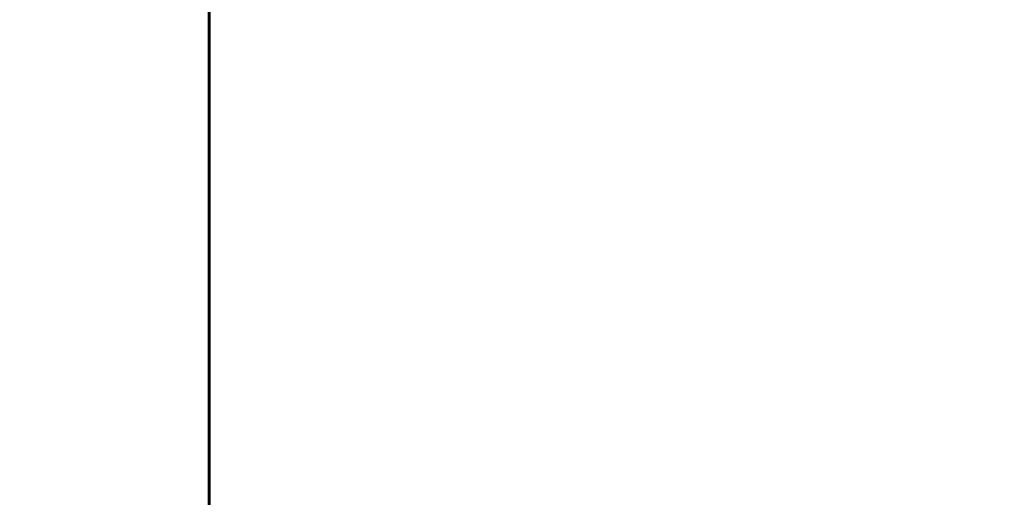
# Model space of a CAD drawing. Header units: millimetres. Extents: x 0 to 297, y 0 to 420.
# Tile 19 of 93: x 159.32 to 165.33, y 193.64 to 196.56. Entities that reach past the tile are written whole.
import ezdxf

# ---------------------------------------------------------------- set-up
doc = ezdxf.new("R2010")
doc.units = ezdxf.units.MM
doc.linetypes.add('K5LT_BASIC', pattern=[0])
doc.linetypes.add('K5LT_THIN', pattern=[0])
doc.layers.add('Системный слой', color=7, linetype='Continuous')
doc.styles.add('KDIMTEXTSTYLE', font='GOST_AU.SHX', dxfattribs={"width": 0.96, "oblique": 15, "height": 5})
doc.dimstyles.new('KDIMSTYLE (0.20)', dxfattribs={"dimtxt": 5, "dimasz": 1, "dimexe": 2, "dimexo": 0, "dimgap": 1, "dimtad": 1, "dimlfac": 5, "dimtxsty": 'KDIMTEXTSTYLE', "dimsah": 1, "dimcen": 0, "dimdle": 1, "dimadec": 0, "dimazin": 0, "dimtfac": 0.667, "dimtmove": 0, "dimatfit": 3, "dimfxl": 1, "dimtvp": 1, "dimtolj": 1, "dimtzin": 0, "dimarcsym": 0})

# ---------------------------------------------------------------- blocks, each defined once
blk = doc.blocks.new('U38')
at = {"layer": 'Системный слой', "color": 150, "linetype": 'K5LT_BASIC', "lineweight": 60, "true_color": 0x0080ff}
blk.add_line((160.4747, 193.3357), (160.4747, 205.2231), dxfattribs=at)
blk = doc.blocks.new('KDIMARROW_01')
at = {"layer": 'Системный слой'}
blk.add_hatch(color=0, dxfattribs=at).paths.add_polyline_path([(0, 0), (-5, 0.6583), (-4.5, 0), (-5, -0.6583)])
at = {"layer": 'Системный слой', "color": 0, "linetype": 'K5LT_THIN', "lineweight": 18}
for p, q in [((-4.5, 0), (-5, 0.6583)), ((-5, 0.6583), (0, 0)), ((0, 0), (-5, -0.6583)), ((-5, -0.6583), (-4.5, 0)), ((0, 0), (-1, 0))]:
    blk.add_line(p, q, dxfattribs=at)

msp = doc.modelspace()

# ---------------------------------------------------------------- block references
at = {"layer": 'Системный слой'}
msp.add_blockref('U38', (0, 0), dxfattribs=at)

# ---------------------------------------------------------------- dimensions: what is measured, and where the dimension line sits
at = {"layer": 'Системный слой', "color": 7}
msp.add_linear_dim(base=(96.9747, 236.4231), p1=(219.7231, 185.1624), p2=(96.9747, 185.4231), location=(158.3489, 236.4231), text='\\H5.0;\\W0.965;\\Q15;\\H5.0;\\W0.965;\\Q15;\\Q15;Ш', dimstyle='KDIMSTYLE (0.20)', override={"dimexo": 0, "dimblk1": 'KDIMARROW_01', "dimblk2": 'KDIMARROW_01', "dimse1": 0, "dimse2": 0, "dimclrt": 7, "dimtolj": 1}, dxfattribs=at).render()

doc.saveas('drawing.dxf')
